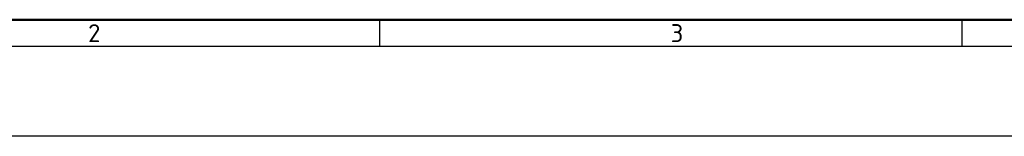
# Model space of a CAD drawing. Header units: millimetres. Extents: x 0 to 1680, y 0 to 1188.
# Tile 2 of 22: x 439 to 879, y 0 to 52. Entities that reach past the tile are written whole.
import ezdxf

# ---------------------------------------------------------------- set-up
doc = ezdxf.new("R2010")
doc.units = ezdxf.units.MM
doc.header["$LTSCALE"] = 4
doc.layers.add('AM_BOR', color=7, linetype='Continuous', lineweight=50)
doc.styles.add('Note', font='isocpeur.ttf')

# ---------------------------------------------------------------- blocks, each defined once
blk = doc.blocks.new('MT_ISO_A3')
at = {"layer": 'AM_BOR', "lineweight": 50}
blk.add_line((407, 13), (23, 13), dxfattribs=at)
at = {"layer": 'AM_BOR', "lineweight": 25}
for p, q in [((150, 13), (150, 10)), ((215, 13), (215, 10)), ((410, 10), (20, 10))]:
    blk.add_line(p, q, dxfattribs=at)
at = {"layer": 'Defpoints', "lineweight": 25}
blk.add_line((420, 0), (0, 0), dxfattribs=at)
at = {"layer": 'AM_BOR', "lineweight": 25, "char_height": 2, "attachment_point": 4, "style": 'Note'}
for s, insert in [('\\fISOCPEUR|b0|i0;\\H2.0000;2', (117.5, 11.5)), ('\\fISOCPEUR|b0|i0;\\H2.0000;3', (182.5, 11.5))]:
    blk.add_mtext(s, dxfattribs=dict(at, insert=insert))

msp = doc.modelspace()

# ---------------------------------------------------------------- block references
at = {"lineweight": 0, "xscale": 4, "yscale": 4, "zscale": 4}
msp.add_blockref('MT_ISO_A3', (0, 0), dxfattribs=at)

doc.saveas('drawing.dxf')
